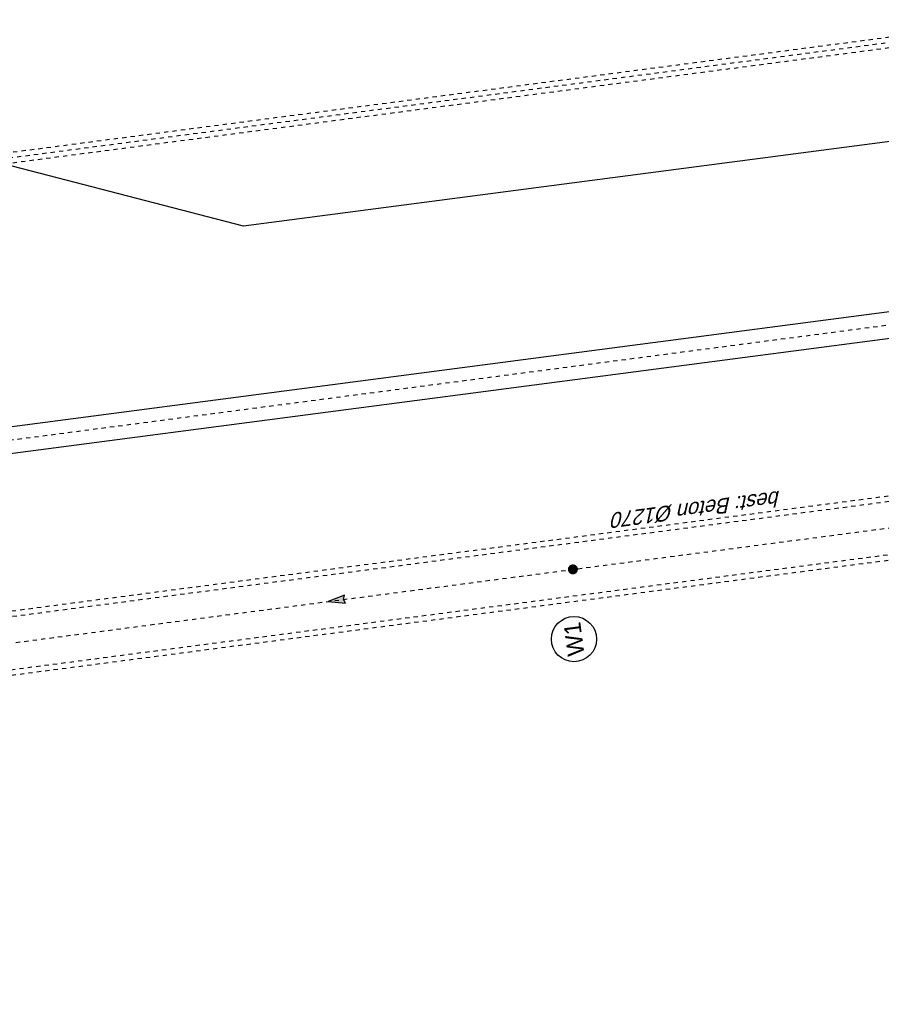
# Model space of a CAD drawing. Header units: metres. Extents: x 118052 to 118564, y 454784 to 455719.
# Tile 90 of 160: x 118237 to 118258, y 455366 to 455390. Entities that reach past the tile are written whole.
import ezdxf
from ezdxf.enums import TextEntityAlignment as Align

# ---------------------------------------------------------------- set-up
doc = ezdxf.new("R2010")
doc.units = ezdxf.units.M
doc.header["$LTSCALE"] = 0.5
for name, pattern in [('Tauw_HIDDEN2', [5.6, 4, -1.6]), ('Tauw_L_Center1', [13, 8, -1.67, 1.66, -1.67]), ('Tauw_L_Center2', [6.499, 4, -0.833, 0.833, -0.833])]:
    doc.linetypes.add(name, pattern=pattern)
for name, color, linetype in [('Koningsstal VIEUWPORT', 254, 'Continuous'), ('ZU_B_-_AL999---LW_bet1250-130_gw__18_^200~-_-----', 1, 'Continuous'), ('ZU_B_-_AL999---LW_bet1250-130_gw__20_^200~M_-----', 1, 'Continuous'), ('ZU_B_-_EL999---LW_bet1250-130_gw~H_-----', 1, 'Tauw_L_Center1'), ('ZU_B_-_EL999---LW_bet1250-130_gw~W_-----', 8, 'Tauw_HIDDEN2'), ('ZU_B_-_EL999---LX_onb250_sdr00~H_-----', 1, 'Tauw_L_Center2'), ('ZU_B_-_EL999---LX_onb250_sdr00~W_-----', 8, 'Tauw_HIDDEN2'), ('ZU_B_-_ML999---LW_bet1250-130_gw__20_^200~M_-----', 1, 'Continuous'), ('ZU_B_-_ML999---LW_bet1250-130_gw~-_-----', 1, 'Tauw_L_Center1'), ('ZU_N_-_EL999---LW_pvc630_pgr11~H_-----', 2, 'Tauw_L_Center2'), ('ZU_N_-_EL999---LW_pvc630_pgr11~W_-----', 2, 'Continuous')]:
    doc.layers.add(name, color=color, linetype=linetype)
doc.styles.add('tcb_isocp', font='tcb_isocp.shx')

# ---------------------------------------------------------------- blocks, each defined once
blk = doc.blocks.new('zustrmr')
at = {"color": 0}
blk.add_line((1, 0.24), (0, 0), dxfattribs=at)
for p, q in [((0, 0), (1, -0.24)), ((0.92, 0), (1, 0.24)), ((1, -0.24), (0.92, 0))]:
    blk.add_line(p, q)
for points in [[(0, 0), (1, 0.24), (0.92, 0)], [(0, 0), (1, -0.24), (0.92, 0)]]:
    blk.add_solid(points, dxfattribs=at)
blk = doc.blocks.new('Leidingen')
at = {"layer": 'ZU_B_-_EL999---LW_bet1250-130_gw~H_-----'}
blk.add_lwpolyline([(-83242.2, 17647.9), (-83237.2, -34962.7)], dxfattribs=at)
at = {"layer": 'ZU_B_-_EL999---LW_bet1250-130_gw~W_-----'}
for points in [[(-83997.2, 17647.8), (-83992.1, -35417.6)], [(-83867.2, 17647.8), (-83862.1, -35339.3)], [(-82617.2, 17648), (-82612.2, -34586.1)], [(-82487.2, 17648), (-82482.2, -34507.8)]]:
    blk.add_lwpolyline(points, dxfattribs=at)
at = {"layer": 'ZU_B_-_EL999---LX_onb250_sdr00~H_-----'}
blk.add_lwpolyline([(-158609.8, -31858), (-71837.7, -29284.5), (-71842.9, 24814.9)], dxfattribs=at)
at = {"layer": 'ZU_B_-_EL999---LX_onb250_sdr00~W_-----'}
for points in [[(-158613.5, -31733), (-71962.7, -29163.1), (-71967.9, 24814.9)], [(-158606.1, -31982.9), (-71712.7, -29405.8), (-71717.9, 24814.9)]]:
    blk.add_lwpolyline(points, dxfattribs=at)
at = {"layer": 'ZU_B_-_ML999---LW_bet1250-130_gw__20_^200~M_-----', "flags": 128}
blk.add_lwpolyline([(-83238.9, -17116.5, 0, 0, 0), (-83119.7, -17130.3, 0, 91.8, 0), (-83128.7, -17129.2, 91.8, 169.7, 0), (-83154.6, -17126.2, 169.7, 221.7, 0), (-83193.3, -17121.8, 221.7, 240, 0), (-83238.9, -17116.5, 240, 221.7, 0), (-83284.5, -17111.3, 221.7, 169.7, 0), (-83323.2, -17106.8, 169.7, 91.8, 0), (-83349, -17103.8, 91.8, 0, 0), (-83358.1, -17102.8, 0, 0, 0), (-83238.9, -17116.5, 0, 0, 0), (-84348.1, -16988.7, 0, 0, 0)], format="xyseb", dxfattribs=at)
at = {"layer": 'ZU_B_-_ML999---LW_bet1250-130_gw__20_^200~M_-----'}
blk.add_circle((-84880.8, -16927.4), 536.2, dxfattribs=at)
at = {"layer": 'ZU_N_-_EL999---LW_pvc630_pgr11~H_-----'}
blk.add_lwpolyline([(-99743.9, 26851), (-82522.8, 26851, -0.1989124), (-80295.4, 25928.4), (-79389.4, 25022.4, -0.1989124), (-78466.8, 22795), (-78466.8, -34095.2)], format="xyb", dxfattribs=at)
at = {"layer": 'ZU_N_-_EL999---LW_pvc630_pgr11~W_-----'}
for points in [[(-99743.9, 27166), (-82522.8, 27166, -0.1989124), (-80072.7, 26151.1), (-79166.7, 25245.1, -0.1989124), (-78151.8, 22795), (-78151.8, -34095.2)], [(-99743.9, 26536), (-82522.8, 26536, -0.1989124), (-80518.2, 25705.6), (-79612.2, 24799.6, -0.1989124), (-78781.8, 22795), (-78781.8, -34095.2)]]:
    blk.add_lwpolyline(points, format="xyb", dxfattribs=at)
at = {"layer": 'ZU_B_-_ML999---LW_bet1250-130_gw~-_-----', "xscale": 400.0000000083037, "yscale": 400.0000000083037, "zscale": 400.0000000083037, "rotation": 270.010880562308}
blk.add_blockref('zustrmr', (-83239.4, -11267.1), dxfattribs=at)
at = {"layer": 'ZU_B_-_AL999---LW_bet1250-130_gw__18_^200~-_-----', "style": 'tcb_isocp', "oblique": 20.00024}
blk.add_text('best: Beton %%1291270', height=360, rotation=90.00544, dxfattribs=at).set_placement((-82027.7, -22231.3))
at = {"layer": 'ZU_B_-_AL999---LW_bet1250-130_gw__20_^200~M_-----', "style": 'tcb_isocp'}
blk.add_text('W1', height=400, dxfattribs=at).set_placement((-84880.8, -16927.4), align=Align.MIDDLE)

msp = doc.modelspace()

# ---------------------------------------------------------------- linework, layer by layer
msp.add_lwpolyline([(118262.913, 455387.329), (118242.461, 455384.648), (118235.525, 455386.444), (118218.522, 455384.215), (118212.964, 455383.486)])

# ---------------------------------------------------------------- block references
at = {"layer": 'Koningsstal VIEUWPORT', "color": 6, "xscale": 0.0009975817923, "yscale": 0.0009975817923, "zscale": 0.0009975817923, "rotation": 97.46987594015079}
msp.add_blockref('Leidingen', (118222.52, 455456.651), dxfattribs=at)

doc.saveas('drawing.dxf')
